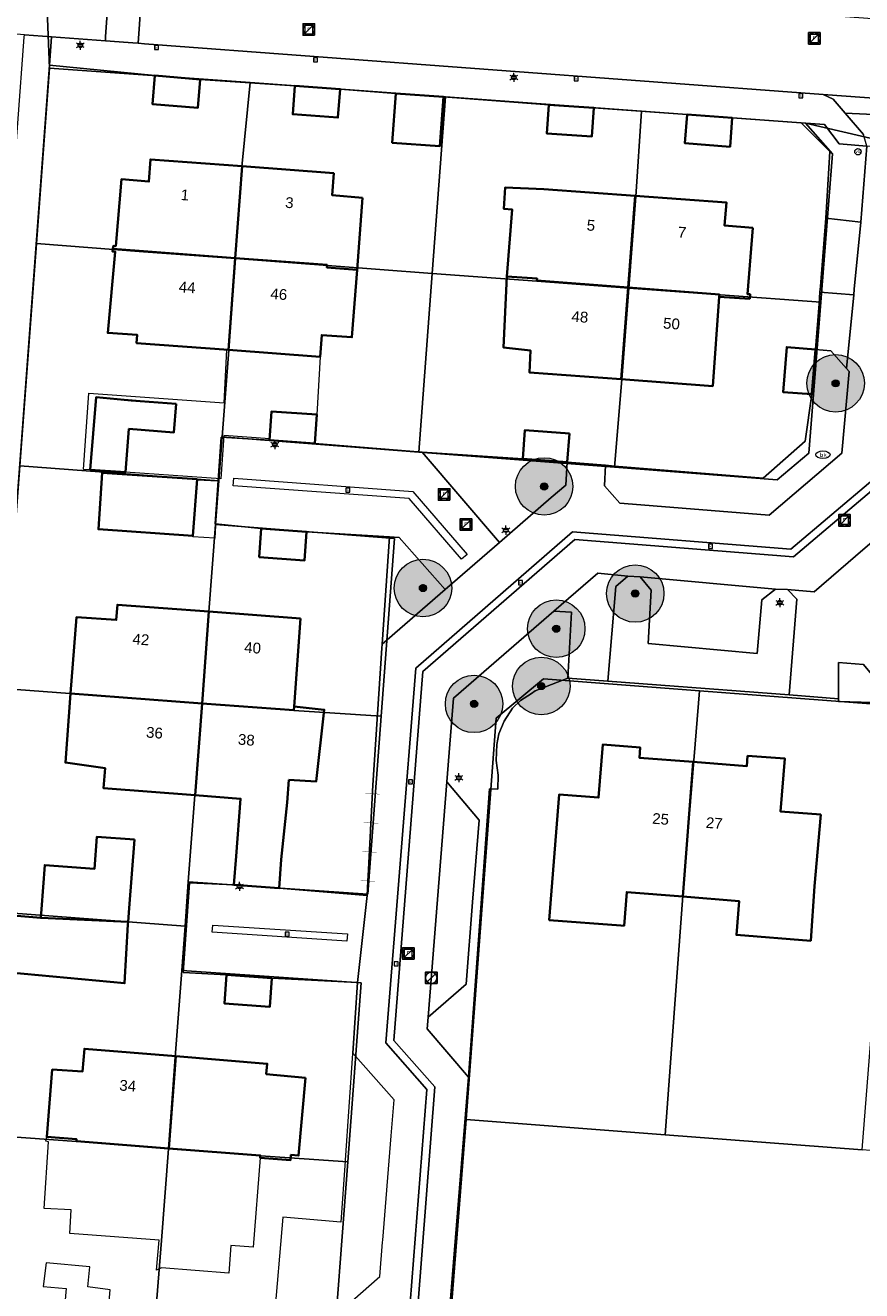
# Model space of a CAD drawing. Header units: metres. Extents: x 163543 to 168130, y 402678 to 405437.
# Tile 241 of 256: x 166848 to 166906, y 404369 to 404457. Entities that reach past the tile are written whole.
import ezdxf
from ezdxf.enums import TextEntityAlignment as Align

# ---------------------------------------------------------------- set-up
doc = ezdxf.new("R2010")
doc.units = ezdxf.units.M
doc.layers.get('0').update_dxf_attribs({"lineweight": 25})
for name, color, linetype, lineweight in [('X-CA190022.004-UO-BGT_Ondergrond$0$GE_107_Schutting_Grens_GEM', 253, 'Continuous', 9), ('X-CA190022.004-UO-BGT_Ondergrond$0$GE_201_SHDHek_Lijn_GEM', 253, 'X-CA190022.004-UO-BGT_Ondergrond$0$Hekwerk', 9), ('X-CA190022.004-UO-BGT_Ondergrond$0$GE_202_SHDMuur30cm_Lijn_GEM', 253, 'Continuous', 9), ('X-CA190022.004-UO-BGT_Ondergrond$0$GE_203_VGOHaag_Lijn_GEM', 253, 'X-CA190022.004-UO-BGT_Ondergrond$0$Heg', 9), ('X-CA190022.004-UO-BGT_Ondergrond$0$GE_261_OSHHek_Lijn_GEM', 253, 'X-CA190022.004-UO-BGT_Ondergrond$0$Hekwerk', 9), ('X-CA190022.004-UO-BGT_Ondergrond$0$GE_314_WGDRijbaanLokaleweg_Vlak_GEM', 253, 'Continuous', 9), ('X-CA190022.004-UO-BGT_Ondergrond$0$GE_315_WGDRijbaanLokalewegverkeersdrempel_GEM', 253, 'Continuous', 9), ('X-CA190022.004-UO-BGT_Ondergrond$0$GE_317_WGDVoetpad_Vlak_GEM', 253, 'Continuous', 9), ('X-CA190022.004-UO-BGT_Ondergrond$0$GE_320_WGDParkeervlak_Vlak_GEM', 253, 'Continuous', 9), ('X-CA190022.004-UO-BGT_Ondergrond$0$GE_322_WGDInrit_Vlak_GEM', 253, 'Continuous', 9), ('X-CA190022.004-UO-BGT_Ondergrond$0$GE_366_OWGBerm_groenvoorziening_Vlak_GEM', 253, 'Continuous', 9), ('X-CA190022.004-UO-BGT_Ondergrond$0$GE_401_OTDErf_Vlak_GEM', 253, 'Continuous', 9), ('X-CA190022.004-UO-BGT_Ondergrond$0$GE_4502_GBKN_Huisnummer_Lijn_GEM', 7, 'Continuous', 9), ('X-CA190022.004-UO-BGT_Ondergrond$0$GE_601_PNDgrondvlakpand_Vlak_MV_GEM', 34, 'Continuous', 35), ('X-CA190022.004-UO-BGT_Ondergrond$0$GE_632_GBILuifel_Inrichtend_Vlak_GEM', 253, 'Continuous', 9), ('X-CA190022.004-UO-BGT_Ondergrond$0$GE_814_BRDVerkeersbord_Punt_GEM', 253, 'Continuous', 9), ('X-CA190022.004-UO-BGT_Ondergrond$0$GE_861_PALLichtmast_Punt_GEM', 253, 'Continuous', 9), ('X-CA190022.004-UO-BGT_Ondergrond$0$GE_882_PutBrandkraan_Punt_GEM', 253, 'Continuous', 9), ('X-CA190022.004-UO-BGT_Ondergrond$0$GE_885_PutInspectieofRioolput_Punt_GEM', 253, 'Continuous', 9), ('X-CA190022.004-UO-BGT_Ondergrond$0$GE_886_PutKolk_Punt_GEM', 253, 'Continuous', 9), ('X-CA190022.004-UO-BGT_Ondergrond$0$N-WE-RI-PUT_INSPECTIE-S', 253, 'Continuous', 9), ('X-CA190022.004-UO-DWM_Beplanting$0$B-WE-GR-BOOM-S AFKOMSTIG UIT BGT', 252, 'Continuous', 0), ('X-CA190022.004-UO-KAD_Percelen$0$B-WE-KG-GRENS_PERCEEL-GV', 150, 'Continuous', 9), ('X-CA190022.004-UO-WHM_Riolering gemeente_NLCS_v0.1$0$B-WE-RI-PUT-S', 214, 'Continuous', 15)]:
    doc.layers.add(name, color=color, linetype=linetype, lineweight=lineweight)
doc.layers.add('X-CA190022.004-UO-DWM_Beplanting$0$N-GV-GR-GRAS-A-200', color=7, linetype='Continuous')
doc.styles.add('X-CA190022.004-UO-BGT_Ondergrond$0$BGT_NAR', font='arial.ttf', dxfattribs={"height": 1})
doc.styles.add('X-CA190022.004-UO-BGT_Ondergrond$0$NLCS-ISO', font='NLCS-ISO.ttf')
doc.linetypes.add('X-CA190022.004-UO-BGT_Ondergrond$0$Heg', pattern='A,5,-1.5,[2,dgnlstyle-meierijstad.shx,S=0.007937,R=45,X=0,Y=0],-1.5', length=8)
doc.linetypes.add('X-CA190022.004-UO-BGT_Ondergrond$0$Hekwerk', pattern='A,5,-1.5,[2,dgnlstyle-Veghel.shx,S=0.007937,R=0,X=0,Y=0],-1.5', length=8)

# ---------------------------------------------------------------- blocks, each defined once
blk = doc.blocks.new('X-CA190022.004-UO-BGT_Ondergrond$0$SRI-KOLK-SO')
at = {"color": 0, "linetype": 'ByBlock', "lineweight": 18}
blk.add_lwpolyline([(-1.125, -1.125), (1.125, -1.125), (1.125, 1.125), (-1.125, 1.125)], close=True, dxfattribs=at)
at = {"color": 0, "linetype": 'ByBlock', "lineweight": 18, "style": 'X-CA190022.004-UO-BGT_Ondergrond$0$NLCS-ISO'}
blk.add_text('k', height=1.5, dxfattribs=at).set_placement((0, 0), align=Align.MIDDLE_CENTER)
blk = doc.blocks.new('X-CA190022.004-UO-BGT_Ondergrond$0$IMGEOKolk')
at = {"xscale": 5, "yscale": 5, "zscale": 5}
blk.add_blockref('X-CA190022.004-UO-BGT_Ondergrond$0$SRI-KOLK-SO', (0, 0), dxfattribs=at)
blk = doc.blocks.new('X-CA190022.004-UO-BGT_Ondergrond$0$N-SIE-WEG_LICHTMAST-SO')
h = blk.add_hatch(color=256)
h.paths.add_polyline_path([(1.16, 0.5, 0.658505), (-1.16, 0.5)])
h.paths.add_polyline_path([(-1.16, -0.5, 0.658505), (1.16, -0.5)])
at = {"flags": 128}
for points in [[(-2.19, 1.27), (-1.1, 0.63)], [(-1.16, 0.5), (1.16, 0.5)], [(0, 1.27), (0, 2.53)], [(1.1, 0.63), (2.19, 1.27)], [(-2.19, -1.27), (-1.1, -0.63)], [(-1.16, -0.5), (1.16, -0.5)], [(0, -1.27), (0, -2.53)], [(2.19, -1.27), (1.1, -0.63)]]:
    blk.add_lwpolyline(points, dxfattribs=at)
at = {"ltscale": 0.5}
blk.add_circle((0, 0), 1.27, dxfattribs=at)
at = {"style": 'X-CA190022.004-UO-BGT_Ondergrond$0$NLCS-ISO'}
blk.add_attdef('TYPE', text='', height=1.8, dxfattribs=at).set_placement((0, 2.53), align=Align.BOTTOM_CENTER)
blk = doc.blocks.new('X-CA190022.004-UO-BGT_Ondergrond$0$IMGEOLichtmastpaal')
at = {"xscale": 5, "yscale": 5, "zscale": 5}
blk.add_blockref('X-CA190022.004-UO-BGT_Ondergrond$0$N-SIE-WEG_LICHTMAST-SO', (0, 6.4), dxfattribs=at)
blk = doc.blocks.new('X-CA190022.004-UO-BGT_Ondergrond$0$SRI-PUT_INSPECTIEPUT_RIOOLPUT-SO')
at = {"color": 0, "linetype": 'ByBlock', "lineweight": 18}
blk.add_lwpolyline([(-1.12, -1.12), (1.12, -1.12), (1.12, 1.12), (-1.12, 1.12)], close=True, dxfattribs=at)
at = {"color": 0, "linetype": 'ByBlock', "lineweight": 18, "style": 'X-CA190022.004-UO-BGT_Ondergrond$0$NLCS-ISO'}
blk.add_text('r', height=1.5, dxfattribs=at).set_placement((0, 0.28), align=Align.MIDDLE_CENTER)
blk = doc.blocks.new('X-CA190022.004-UO-BGT_Ondergrond$0$IMGEOInspectierioolput')
at = {"layer": 'X-CA190022.004-UO-BGT_Ondergrond$0$N-WE-RI-PUT_INSPECTIE-S', "xscale": 10, "yscale": 10, "zscale": 10}
blk.add_blockref('X-CA190022.004-UO-BGT_Ondergrond$0$SRI-PUT_INSPECTIEPUT_RIOOLPUT-SO', (0, 0), dxfattribs=at)
blk = doc.blocks.new('X-CA190022.004-UO-BGT_Ondergrond$0$SKL-WATER_BRANDKRAAN_BRANDPUT-SO')
at = {"color": 0, "linetype": 'ByBlock', "lineweight": 18}
blk.add_ellipse((0, 0), major_axis=(2.5, 0), ratio=0.54, dxfattribs=at)
at = {"color": 0, "linetype": 'ByBlock', "lineweight": 18, "style": 'X-CA190022.004-UO-BGT_Ondergrond$0$NLCS-ISO'}
blk.add_text('bk', height=1.5, dxfattribs=at).set_placement((0.16, 0), align=Align.MIDDLE_CENTER)
blk = doc.blocks.new('X-CA190022.004-UO-BGT_Ondergrond$0$IMGEOBrandkraanput')
at = {"xscale": 5, "yscale": 5, "zscale": 5}
blk.add_blockref('X-CA190022.004-UO-BGT_Ondergrond$0$SKL-WATER_BRANDKRAAN_BRANDPUT-SO', (0, 0), dxfattribs=at)
blk = doc.blocks.new('X-CA190022.004-UO-BGT_Ondergrond$0$SIE-WEG_PAAL_VERKEERSBORD-SO')
at = {"linetype": 'ByBlock', "lineweight": 18}
blk.add_circle((0, 0), 1.5, dxfattribs=at)
at = {"linetype": 'ByBlock', "lineweight": 18, "style": 'X-CA190022.004-UO-BGT_Ondergrond$0$NLCS-ISO'}
blk.add_text('vb', height=1.5, dxfattribs=at).set_placement((0, 0.13), align=Align.MIDDLE_CENTER)
blk = doc.blocks.new('X-CA190022.004-UO-BGT_Ondergrond$0$IMGEOVerkeersbord')
at = {"xscale": 5, "yscale": 5, "zscale": 5}
blk.add_blockref('X-CA190022.004-UO-BGT_Ondergrond$0$SIE-WEG_PAAL_VERKEERSBORD-SO', (0, 0), dxfattribs=at)
blk = doc.blocks.new('X-CA190022.004-UO-WHM_Riolering gemeente_NLCS_v0.1$0$B-SRI-PUT_BETON-SO')
blk.add_line((-1.41, -1.41), (1.41, 1.41))
at = {"lineweight": -3, "flags": 128}
blk.add_lwpolyline([(2, -2), (2, 2), (-2, 2), (-2, -2)], close=True, dxfattribs=at)
at = {"lineweight": -3}
blk.add_circle((0, 0), 2, dxfattribs=at)
blk = doc.blocks.new('X-CA190022.004-UO-DWM_Beplanting$0$SGR-BOOM_01-SO')
at = {"linetype": 'ByBlock', "lineweight": 18}
h = blk.add_hatch(color=0, dxfattribs=at)
h.dxf.hatch_style = 1
edge = h.paths.add_edge_path()
edge.add_arc((0, 0), 0.25, 0, 360)
at = {"color": 0, "linetype": 'ByBlock', "lineweight": 18}
for radius in [2, 0.25]:
    blk.add_circle((0, 0), radius, dxfattribs=at)
blk = doc.blocks.new('X-CA190022.004-UO-DWM_Beplanting$0$IMGEOBoom')
at = {"transparency": 33554457}
h = blk.add_hatch(color=256, dxfattribs=at)
h.dxf.hatch_style = 1
edge = h.paths.add_edge_path()
edge.add_arc((0, 0), 100, 0, 360)
edge = h.paths.add_edge_path(flags=17)
edge.add_arc((0, 0), 12.5, 0, 360)
h = blk.add_hatch()
h.set_pattern_fill('ANGLE', color=256)
h.set_pattern_definition([(0, (0, 0), (0, 6.985), [5.08, -1.905]), (90, (0, 0), (-6.985, 4e-16), [5.08, -1.905])])
edge = h.paths.add_edge_path(flags=17)
edge.add_arc((0, 0), 12.5, 0, 360)
at = {"layer": 'X-CA190022.004-UO-DWM_Beplanting$0$N-GV-GR-GRAS-A-200'}
h = blk.add_hatch(color=256, dxfattribs=at)
h.dxf.hatch_style = 1
edge = h.paths.add_edge_path(flags=17)
edge.add_arc((0, 0), 12.5, 0, 360)
at = {"xscale": 50, "yscale": 50, "zscale": 50}
blk.add_blockref('X-CA190022.004-UO-DWM_Beplanting$0$SGR-BOOM_01-SO', (0, 0), dxfattribs=at)

msp = doc.modelspace()

# ---------------------------------------------------------------- linework, layer by layer
at = {"layer": 'X-CA190022.004-UO-BGT_Ondergrond$0$GE_107_Schutting_Grens_GEM'}
for p, q in [((166872.112, 404402.936), (166872.165, 404403.935)), ((166872.166, 404403.96), (166872.197, 404404.536)), ((166872.059, 404401.938), (166872.112, 404402.936)), ((166872.005, 404400.914), (166872.058, 404401.913)), ((166871.952, 404399.916), (166872.005, 404400.914)), ((166871.897, 404398.892), (166871.95, 404399.891)), ((166871.844, 404397.894), (166871.897, 404398.892)), ((166871.79, 404396.87), (166871.843, 404397.869))]:
    msp.add_line(p, q, dxfattribs=at)
at = {"layer": 'X-CA190022.004-UO-BGT_Ondergrond$0$GE_107_Schutting_Grens_GEM', "extrusion": (0, 0, -1)}
msp.add_solid([(-166871.666, 404403.962), (-166871.667, 404403.987), (-166872.664, 404403.909), (-166872.666, 404403.934)], dxfattribs=at)
at = {"layer": 'X-CA190022.004-UO-BGT_Ondergrond$0$GE_107_Schutting_Grens_GEM'}
for points in [[(166871.558, 404401.939), (166871.56, 404401.964), (166872.557, 404401.886), (166872.558, 404401.911)], [(166871.451, 404399.917), (166871.452, 404399.942), (166872.45, 404399.864), (166872.451, 404399.889)], [(166871.344, 404397.895), (166871.345, 404397.92), (166872.342, 404397.842), (166872.344, 404397.867)]]:
    msp.add_solid(points, dxfattribs=at)
at = {"layer": 'X-CA190022.004-UO-BGT_Ondergrond$0$GE_201_SHDHek_Lijn_GEM'}
for p, q in [((166843.138, 404367.031), (166849.67, 404454.64)), ((166849.67, 404454.64), (166857.01, 404453.92)), ((166901.18, 404410.82), (166888.55, 404411.79))]:
    msp.add_line(p, q, dxfattribs=at)
at = {"layer": 'X-CA190022.004-UO-BGT_Ondergrond$0$GE_202_SHDMuur30cm_Lijn_GEM'}
for p, q in [((166873.791, 404452.681), (166869.91, 404452.97)), ((166884.43, 404451.89), (166877.105, 404452.435)), ((166902.007, 404450.626), (166897.21, 404450.97)), ((166902.007, 404450.626), (166904.007, 404448.646)), ((166904.007, 404448.646), (166903.73, 404444)), ((166903.35, 404439.251), (166903.73, 404444)), ((166903.318, 404438.855), (166903.35, 404439.251)), ((166903.252, 404438.028), (166903.318, 404438.855)), ((166868.14, 404428.33), (166875.63, 404427.71)), ((166875.63, 404427.71), (166882.62, 404427.26)), ((166905.79, 404420.47), (166902.923, 404418.002)), ((166884.79, 404416.66), (166887.842, 404419.306)), ((166887.842, 404419.306), (166889.95, 404419.09)), ((166890.79, 404419.04), (166900.22, 404418.19)), ((166901.06, 404418.17), (166902.923, 404418.002))]:
    msp.add_line(p, q, dxfattribs=at)
at = {"layer": 'X-CA190022.004-UO-BGT_Ondergrond$0$GE_203_VGOHaag_Lijn_GEM'}
msp.add_line((166904.618, 404410.361), (166908.578, 404410.24), dxfattribs=at)
at = {"layer": 'X-CA190022.004-UO-BGT_Ondergrond$0$GE_261_OSHHek_Lijn_GEM'}
for p, q in [((166873.341, 404421.818), (166867.57, 404422.18)), ((166872.834, 404414.349), (166873.341, 404421.818)), ((166872.816, 404414.077), (166872.834, 404414.349)), ((166872.197, 404404.536), (166872.816, 404414.077)), ((166870.782, 404385.904), (166871.124, 404390.826))]:
    msp.add_line(p, q, dxfattribs=at)
at = {"layer": 'X-CA190022.004-UO-BGT_Ondergrond$0$GE_314_WGDRijbaanLokaleweg_Vlak_GEM', "flags": 128}
for points in [[(166913.01, 404457.44), (166935.08, 404455.818), (166935.672, 404455.775), (166935.312, 404450.295), (166915.04, 404451.77), (166903.54, 404452.61), (166856.278, 404456.137), (166855.841, 404456.169), (166856.241, 404461.811), (166856.687, 404461.776), (166859.852, 404461.53), (166866.357, 404461.024), (166901.27, 404458.31), (166913.01, 404457.44)], [(166869.583, 404367.655), (166872.67, 404370.37), (166872.87, 404372.758), (166872.88, 404372.88), (166873.47, 404380.14), (166873.67, 404382.65), (166870.782, 404385.904), (166871.124, 404390.826), (166871.79, 404396.87), (166872.197, 404404.536), (166872.816, 404414.077), (166872.834, 404414.349), (166877.23, 404418.16), (166881, 404421.44), (166884.609, 404424.557), (166885.62, 404425.43), (166885.72, 404427.02), (166888.394, 404426.802), (166888.326, 404425.378), (166889.379, 404424.174), (166889.68, 404424.15), (166899.77, 404423.34), (166904.85, 404427.64), (166905.34, 404433.33), (166905.154, 404433.541), (166905.665, 404438.667), (166905.705, 404439.065), (166906.17, 404443.73), (166906.59, 404449)], [(166909.098, 404445.827), (166907.5, 404425.529), (166901.47, 404420.439), (166886.257, 404421.645), (166875.668, 404412.446), (166873.647, 404386.773), (166876.498, 404383.556), (166875.319, 404368.279), (166868.356, 404362.155), (166856.414, 404363.156), (166850.466, 404358.031), (166850.13, 404358.417), (166856.26, 404363.7), (166868.166, 404362.693), (166874.796, 404368.524), (166875.956, 404383.379), (166873.099, 404386.616), (166875.176, 404412.693), (166886.076, 404422.183), (166901.281, 404420.969), (166906.993, 404425.796), (166908.578, 404445.864), (166909.098, 404445.827)], [(166875.319, 404368.279), (166876.498, 404383.556), (166873.647, 404386.773), (166875.668, 404412.446), (166886.257, 404421.645), (166901.47, 404420.439), (166907.5, 404425.529), (166909.098, 404445.827), (166908.578, 404445.864), (166906.993, 404425.796), (166901.281, 404420.969), (166886.076, 404422.183), (166875.176, 404412.693), (166873.099, 404386.616), (166875.956, 404383.379), (166874.796, 404368.524)], [(166875.63, 404427.71), (166881, 404421.44), (166877.23, 404418.16), (166874.018, 404421.776), (166873.341, 404421.818), (166867.57, 404422.18), (166864.42, 404422.41), (166861.21, 404422.72), (166861.63, 404428.76), (166865, 404428.56), (166868.14, 404428.33), (166875.63, 404427.71)], [(166874.719, 404424.483), (166862.462, 404425.381), (166862.5, 404425.909), (166874.96, 404424.981), (166878.748, 404420.592), (166878.356, 404420.265), (166874.719, 404424.483)], [(166862.5, 404425.909), (166874.96, 404424.981), (166878.748, 404420.592), (166878.356, 404420.265), (166874.719, 404424.483), (166862.462, 404425.381), (166862.5, 404425.909)], [(166907.437, 404421.888), (166905.79, 404420.47), (166902.923, 404418.002), (166901.06, 404418.17), (166900.22, 404418.19), (166890.79, 404419.04), (166889.95, 404419.09), (166887.842, 404419.306), (166884.79, 404416.66), (166879.922, 404412.44), (166877.8, 404410.6), (166877.33, 404404.78), (166876.68, 404396.59)], [(166909.301, 404417.776), (166909.02, 404412.7), (166908.865, 404409.896), (166908.695, 404410.1), (166908.578, 404410.24), (166906.34, 404412.937), (166904.6, 404413.079), (166904.616, 404410.546), (166901.18, 404410.82), (166901.7, 404417.48), (166901.06, 404418.17), (166902.923, 404418.002), (166905.79, 404420.47), (166907.437, 404421.888), (166907.211, 404418.841), (166908.069, 404417.859), (166909.301, 404417.776)], [(166871.79, 404396.87), (166871.124, 404390.826), (166865.16, 404391.12), (166862, 404391.35), (166858.979, 404391.509), (166859.41, 404397.74), (166862.51, 404397.62), (166865.66, 404397.37), (166871.79, 404396.87)], [(166876.68, 404396.59), (166876.03, 404388.4), (166875.96, 404387.59), (166878.84, 404384.22), (166877.45, 404367.07)], [(166870.431, 404394.197), (166870.383, 404393.684), (166861.004, 404394.306), (166861.051, 404394.808), (166870.431, 404394.197)], [(166861.051, 404394.808), (166870.431, 404394.197), (166870.383, 404393.684), (166861.004, 404394.306), (166861.051, 404394.808)]]:
    msp.add_lwpolyline(points, dxfattribs=at)
at = {"layer": 'X-CA190022.004-UO-BGT_Ondergrond$0$GE_315_WGDRijbaanLokalewegverkeersdrempel_GEM', "flags": 128}
for points in [[(166847.4, 404462.034), (166853.932, 404461.544), (166853.583, 404456.624), (166853.562, 404456.339), (166849.818, 404456.619), (166847.93, 404456.76), (166846.566, 404456.862), (166846.03, 404456.878), (166845.495, 404456.848), (166844.964, 404456.772), (166844.725, 404456.715), (166844.443, 404456.649)], [(166856.241, 404461.811), (166855.841, 404456.169), (166855.474, 404456.197), (166855.149, 404456.221), (166853.562, 404456.339), (166853.583, 404456.624), (166853.932, 404461.544), (166853.963, 404461.988), (166855.895, 404461.838), (166856.241, 404461.811)], [(166903.54, 404452.61), (166915.04, 404451.77), (166914.29, 404451.56), (166913.537, 404450.906), (166905.076, 404451.305), (166904.24, 404452.28), (166903.54, 404452.61)], [(166913.537, 404450.906), (166911.92, 404449.5), (166911.58, 404448.69), (166906.59, 404449), (166906.35, 404449.82), (166905.076, 404451.305), (166913.537, 404450.906)]]:
    msp.add_lwpolyline(points, dxfattribs=at)
at = {"layer": 'X-CA190022.004-UO-BGT_Ondergrond$0$GE_317_WGDVoetpad_Vlak_GEM', "flags": 128}
for points in [[(166849.67, 404454.64), (166843.138, 404367.031), (166843.06, 404365.99), (166848.26, 404360.57), (166846.89, 404359.37), (166841.107, 404365.391), (166846.13, 404432.652), (166847.917, 404456.588), (166847.93, 404456.76), (166849.818, 404456.619), (166849.67, 404454.64)], [(166906.59, 404449), (166904.65, 404449.17), (166903.63, 404450.51), (166902.007, 404450.626), (166897.21, 404450.97), (166894.07, 404451.21), (166887.57, 404451.67), (166884.43, 404451.89), (166877.105, 404452.435), (166873.791, 404452.681), (166869.91, 404452.97), (166866.76, 404453.21), (166860.17, 404453.65), (166857.01, 404453.92), (166849.67, 404454.64), (166849.818, 404456.619), (166853.562, 404456.339), (166855.149, 404456.221), (166855.474, 404456.197), (166855.841, 404456.169), (166856.278, 404456.137)], [(166856.278, 404456.137), (166903.54, 404452.61), (166904.24, 404452.28), (166905.076, 404451.305), (166906.35, 404449.82)], [(166889.1, 404418.36), (166888.55, 404411.79), (166885.76, 404412), (166886.02, 404416.59), (166884.79, 404416.66), (166887.842, 404419.306), (166889.95, 404419.09), (166889.1, 404418.36)]]:
    msp.add_lwpolyline(points, dxfattribs=at)
at = {"layer": 'X-CA190022.004-UO-BGT_Ondergrond$0$GE_320_WGDParkeervlak_Vlak_GEM', "flags": 128}
for points in [[(166906.17, 404443.73), (166905.705, 404439.065), (166905.665, 404438.667), (166903.318, 404438.855), (166903.35, 404439.251), (166903.73, 404444), (166906.17, 404443.73)], [(166899.27, 404417.43), (166898.935, 404413.712), (166891.353, 404414.395), (166891.56, 404418.12), (166890.79, 404419.04), (166900.22, 404418.19), (166899.27, 404417.43)], [(166879.58, 404402.11), (166879.134, 404396.398), (166878.69, 404390.71), (166876.03, 404388.4), (166876.68, 404396.59), (166877.33, 404404.78), (166879.58, 404402.11)]]:
    msp.add_lwpolyline(points, dxfattribs=at)
at = {"layer": 'X-CA190022.004-UO-BGT_Ondergrond$0$GE_322_WGDInrit_Vlak_GEM', "flags": 128}
msp.add_lwpolyline([(166905.665, 404438.667), (166905.154, 404433.541), (166904.08, 404434.76), (166903, 404434.87), (166903.252, 404438.028), (166903.318, 404438.855), (166905.665, 404438.667)], dxfattribs=at)
at = {"layer": 'X-CA190022.004-UO-BGT_Ondergrond$0$GE_366_OWGBerm_groenvoorziening_Vlak_GEM', "flags": 128}
for points in [[(166906.59, 404449), (166906.17, 404443.73), (166903.73, 404444), (166904.007, 404448.646), (166902.007, 404450.626), (166903.63, 404450.51), (166904.65, 404449.17), (166906.59, 404449)], [(166889.006, 404426.752), (166899.373, 404425.908), (166902.282, 404428.489), (166902.75, 404431.74), (166903, 404434.87), (166904.08, 404434.76), (166905.154, 404433.541), (166905.34, 404433.33), (166904.85, 404427.64), (166899.77, 404423.34), (166889.68, 404424.15), (166889.379, 404424.174), (166888.326, 404425.378), (166888.394, 404426.802), (166889.006, 404426.752)], [(166885.72, 404427.02), (166885.62, 404425.43), (166884.609, 404424.557), (166881, 404421.44), (166875.63, 404427.71), (166882.62, 404427.26), (166885.72, 404427.02)], [(166874.018, 404421.776), (166877.23, 404418.16), (166872.834, 404414.349), (166873.341, 404421.818), (166874.018, 404421.776)], [(166901.7, 404417.48), (166901.18, 404410.82), (166888.55, 404411.79), (166889.1, 404418.36), (166889.95, 404419.09), (166890.79, 404419.04), (166891.56, 404418.12), (166891.353, 404414.395), (166898.935, 404413.712), (166899.27, 404417.43), (166900.22, 404418.19), (166901.06, 404418.17), (166901.7, 404417.48)], [(166880.314, 404404.293), (166878.84, 404384.22), (166875.96, 404387.59), (166876.03, 404388.4), (166878.69, 404390.71), (166879.134, 404396.398), (166879.58, 404402.11), (166877.33, 404404.78), (166877.8, 404410.6), (166879.922, 404412.44), (166884.79, 404416.66), (166886.02, 404416.59), (166885.76, 404412), (166883.49, 404411.106), (166883.234, 404410.913), (166882.46, 404410.443), (166881.913, 404409.898), (166881.339, 404408.992), (166880.965, 404408.116), (166880.823, 404407.37), (166880.766, 404406.27), (166880.901, 404405.234), (166880.889, 404404.258), (166880.314, 404404.293)], [(166906.34, 404412.937), (166908.578, 404410.24), (166904.618, 404410.361), (166904.616, 404410.546), (166904.6, 404413.079), (166906.34, 404412.937)]]:
    msp.add_lwpolyline(points, dxfattribs=at)
at = {"layer": 'X-CA190022.004-UO-BGT_Ondergrond$0$GE_401_OTDErf_Vlak_GEM', "flags": 128}
for points in [[(166843.138, 404367.031), (166849.67, 404454.64), (166857.01, 404453.92), (166856.84, 404451.94), (166860, 404451.67), (166860.17, 404453.65), (166866.76, 404453.21), (166866.61, 404451.23), (166869.76, 404451), (166869.91, 404452.97), (166873.791, 404452.681), (166873.536, 404449.246), (166876.85, 404449), (166877.105, 404452.435), (166884.43, 404451.89), (166884.29, 404449.89), (166887.43, 404449.67), (166887.57, 404451.67), (166894.07, 404451.21), (166893.92, 404449.21), (166897.06, 404448.97), (166897.21, 404450.97), (166902.007, 404450.626), (166904.007, 404448.646), (166903.73, 404444), (166903.35, 404439.251), (166903.318, 404438.855), (166903.252, 404438.028), (166903, 404434.87), (166901.01, 404435.03), (166900.75, 404431.9), (166902.75, 404431.74), (166902.282, 404428.489), (166899.373, 404425.908), (166889.006, 404426.752), (166888.394, 404426.802), (166885.72, 404427.02), (166885.88, 404429.01), (166882.77, 404429.25), (166882.62, 404427.26), (166875.63, 404427.71), (166868.14, 404428.33), (166868.29, 404430.33), (166865.14, 404430.55), (166865, 404428.56), (166861.63, 404428.76), (166861.21, 404422.72), (166864.42, 404422.41), (166864.28, 404420.42), (166867.43, 404420.18), (166867.57, 404422.18), (166873.341, 404421.818), (166872.834, 404414.349), (166872.816, 404414.077)], [(166868.52, 404434.36), (166862.13, 404434.835), (166855.74, 404435.31), (166855.784, 404435.876), (166853.728, 404436.011), (166854.253, 404441.658), (166854.07, 404441.67), (166854.093, 404441.853), (166854.12, 404442.07), (166854.29, 404442.06), (166854.68, 404446.7), (166856.59, 404446.54), (166856.7, 404448.09), (166863.08, 404447.605), (166869.46, 404447.12), (166869.35, 404445.6), (166871.47, 404445.41), (166871.09, 404440.41), (166870.732, 404435.708), (166868.634, 404435.867), (166868.52, 404434.36)], [(166881.29, 404434.99), (166881.51, 404439.94), (166881.888, 404444.599), (166881.299, 404444.655), (166881.391, 404446.121), (166884.08, 404446.01), (166890.445, 404445.545), (166896.81, 404445.08), (166896.67, 404443.49), (166898.64, 404443.32), (166898.27, 404438.71), (166898.45, 404438.7), (166898.43, 404438.39), (166896.31, 404438.53), (166895.85, 404432.31), (166889.47, 404432.785), (166883.09, 404433.26), (166883.16, 404434.8), (166881.29, 404434.99)], [(166854.958, 404426.316), (166852.514, 404426.487), (166852.914, 404431.542), (166855.36, 404431.32), (166858.49, 404431.07), (166858.33, 404429.08), (166855.2, 404429.33), (166854.958, 404426.316)], [(166859.663, 404421.899), (166853.075, 404422.348), (166853.343, 404426.289), (166859.966, 404425.838), (166859.663, 404421.899)], [(166872.816, 404414.077), (166872.197, 404404.536), (166871.79, 404396.87), (166865.66, 404397.37), (166865.81, 404399.37), (166866.21, 404403.35), (166866.33, 404404.92), (166868.24, 404404.79), (166868.8, 404409.79), (166866.71, 404410.02), (166867.15, 404416.15), (166860.775, 404416.625), (166854.4, 404417.1), (166854.32, 404416.038), (166851.546, 404416.226), (166851.143, 404410.913), (166850.779, 404406.12), (166853.546, 404405.738), (166853.44, 404404.33), (166859.825, 404403.84), (166862.976, 404403.598), (166862.67, 404399.61), (166862.51, 404397.62), (166859.41, 404397.74), (166858.979, 404391.509), (166862, 404391.35), (166861.85, 404389.36), (166865.01, 404389.12), (166865.16, 404391.12), (166871.124, 404390.826), (166870.782, 404385.904), (166870.78, 404385.882), (166870.263, 404378.442), (166870.261, 404378.413), (166869.967, 404374.139), (166865.922, 404374.493), (166865.282, 404367.166)], [(166877.45, 404367.07), (166878.84, 404384.22), (166880.314, 404404.293), (166880.889, 404404.258), (166880.901, 404405.234), (166880.766, 404406.27), (166880.823, 404407.37), (166880.965, 404408.116), (166881.339, 404408.992), (166881.913, 404409.898), (166882.46, 404410.443), (166883.234, 404410.913), (166883.49, 404411.106), (166885.76, 404412), (166888.55, 404411.79), (166901.18, 404410.82), (166904.616, 404410.546), (166904.618, 404410.361), (166908.578, 404410.24)], [(166902.677, 404393.722), (166897.502, 404394.131), (166897.688, 404396.484), (166893.774, 404396.793), (166889.86, 404397.103), (166889.675, 404394.762), (166889.45, 404394.78), (166884.47, 404395.16), (166885.15, 404403.89), (166887.9, 404403.68), (166888.2, 404407.38), (166890.81, 404407.16), (166890.75, 404406.45), (166894.49, 404406.16), (166898.23, 404405.87), (166898.28, 404406.58), (166900.88, 404406.4), (166900.56, 404402.72), (166903.37, 404402.5), (166902.94, 404397.52), (166902.677, 404393.722)], [(166855.589, 404400.76), (166855.226, 404395.997), (166855.154, 404395.039), (166855.139, 404394.847), (166854.899, 404390.76), (166846.915, 404391.509), (166847.125, 404395.487), (166849.064, 404395.309), (166849.111, 404395.926), (166849.343, 404398.981), (166852.802, 404398.718), (166852.972, 404400.959), (166855.589, 404400.76)], [(166858.47, 404385.685), (166864.83, 404385.16), (166864.767, 404384.444), (166867.491, 404384.189), (166867.021, 404378.771), (166866.483, 404378.822), (166866.45, 404378.45), (166864.33, 404378.62), (166863.86, 404372.39), (166862.31, 404372.52), (166862.17, 404370.6), (166857.48, 404370.96), (166857.13, 404370.79), (166857.31, 404372.88), (166851.1, 404373.359), (166851.186, 404374.994), (166849.291, 404375.093), (166849.6, 404379.74), (166849.43, 404379.77), (166849.48, 404380.07), (166849.864, 404384.755), (166851.971, 404384.614), (166852.11, 404386.21), (166858.47, 404385.685)], [(166853.621, 404366.166), (166853.898, 404369.44), (166852.347, 404369.634), (166852.491, 404371.023), (166849.444, 404371.304), (166849.233, 404369.652), (166850.828, 404369.525), (166850.558, 404366.396)]]:
    msp.add_lwpolyline(points, dxfattribs=at)
at = {"layer": 'X-CA190022.004-UO-BGT_Ondergrond$0$GE_601_PNDgrondvlakpand_Vlak_MV_GEM', "flags": 128}
for points in [[(166860.17, 404453.65), (166860, 404451.67), (166856.84, 404451.94), (166857.01, 404453.92), (166860.17, 404453.65)], [(166869.91, 404452.97), (166869.76, 404451), (166866.61, 404451.23), (166866.76, 404453.21), (166869.91, 404452.97)], [(166877.105, 404452.435), (166876.85, 404449), (166873.536, 404449.246), (166873.791, 404452.681), (166877.105, 404452.435)], [(166887.57, 404451.67), (166887.43, 404449.67), (166884.29, 404449.89), (166884.43, 404451.89), (166887.57, 404451.67)], [(166897.21, 404450.97), (166897.06, 404448.97), (166893.92, 404449.21), (166894.07, 404451.21), (166897.21, 404450.97)], [(166863.08, 404447.605), (166862.605, 404441.22), (166854.093, 404441.853), (166854.12, 404442.07), (166854.29, 404442.06), (166854.68, 404446.7), (166856.59, 404446.54), (166856.7, 404448.09), (166863.08, 404447.605)], [(166871.47, 404445.41), (166871.09, 404440.41), (166868.99, 404440.57), (166869.003, 404440.744), (166862.605, 404441.22), (166863.08, 404447.605), (166869.46, 404447.12), (166869.35, 404445.6), (166871.47, 404445.41)], [(166890.445, 404445.545), (166889.958, 404439.165), (166883.61, 404439.65), (166883.62, 404439.79), (166881.51, 404439.94), (166881.888, 404444.599), (166881.299, 404444.655), (166881.391, 404446.121), (166884.08, 404446.01), (166890.445, 404445.545)], [(166898.64, 404443.32), (166898.27, 404438.71), (166898.45, 404438.7), (166898.43, 404438.39), (166896.31, 404438.53), (166896.321, 404438.679), (166889.958, 404439.165), (166890.445, 404445.545), (166896.81, 404445.08), (166896.67, 404443.49), (166898.64, 404443.32)], [(166862.605, 404441.22), (166862.13, 404434.835), (166855.74, 404435.31), (166855.784, 404435.876), (166853.728, 404436.011), (166854.253, 404441.658), (166854.07, 404441.67), (166854.093, 404441.853), (166862.605, 404441.22)], [(166871.09, 404440.41), (166870.732, 404435.708), (166868.634, 404435.867), (166868.52, 404434.36), (166862.13, 404434.835), (166862.605, 404441.22), (166869.003, 404440.744), (166868.99, 404440.57), (166871.09, 404440.41)], [(166889.958, 404439.165), (166889.47, 404432.785), (166883.09, 404433.26), (166883.16, 404434.8), (166881.29, 404434.99), (166881.51, 404439.94), (166883.62, 404439.79), (166883.61, 404439.65), (166889.958, 404439.165)], [(166896.31, 404438.53), (166895.85, 404432.31), (166889.47, 404432.785), (166889.958, 404439.165), (166896.321, 404438.679), (166896.31, 404438.53)], [(166903, 404434.87), (166902.75, 404431.74), (166900.75, 404431.9), (166901.01, 404435.03), (166903, 404434.87)], [(166858.49, 404431.07), (166858.33, 404429.08), (166855.2, 404429.33), (166854.958, 404426.316), (166852.514, 404426.487), (166852.914, 404431.542), (166855.36, 404431.32), (166858.49, 404431.07)], [(166868.29, 404430.33), (166868.14, 404428.33), (166865, 404428.56), (166865.14, 404430.55), (166868.29, 404430.33)], [(166885.88, 404429.01), (166885.72, 404427.02), (166882.62, 404427.26), (166882.77, 404429.25), (166885.88, 404429.01)], [(166859.966, 404425.838), (166859.663, 404421.899), (166853.075, 404422.348), (166853.343, 404426.289), (166859.966, 404425.838)], [(166867.57, 404422.18), (166867.43, 404420.18), (166864.28, 404420.42), (166864.42, 404422.41), (166867.57, 404422.18)], [(166860.775, 404416.625), (166860.3, 404410.233), (166851.143, 404410.913), (166851.546, 404416.226), (166854.32, 404416.038), (166854.4, 404417.1), (166860.775, 404416.625)], [(166867.15, 404416.15), (166866.71, 404410.02), (166866.691, 404409.758), (166860.3, 404410.233), (166860.775, 404416.625), (166867.15, 404416.15)], [(166860.3, 404410.233), (166859.825, 404403.84), (166853.44, 404404.33), (166853.546, 404405.738), (166850.779, 404406.12), (166851.143, 404410.913), (166860.3, 404410.233)], [(166866.33, 404404.92), (166866.21, 404403.35), (166865.81, 404399.37), (166865.66, 404397.37), (166862.51, 404397.62), (166862.67, 404399.61), (166862.976, 404403.598), (166859.825, 404403.84), (166860.3, 404410.233), (166866.691, 404409.758), (166866.71, 404410.02), (166868.8, 404409.79), (166868.24, 404404.79), (166866.33, 404404.92)], [(166894.49, 404406.16), (166893.774, 404396.793), (166889.86, 404397.103), (166889.675, 404394.762), (166889.45, 404394.78), (166884.47, 404395.16), (166885.15, 404403.89), (166887.9, 404403.68), (166888.2, 404407.38), (166890.81, 404407.16), (166890.75, 404406.45), (166894.49, 404406.16)], [(166903.37, 404402.5), (166902.94, 404397.52), (166902.677, 404393.722), (166897.502, 404394.131), (166897.688, 404396.484), (166893.774, 404396.793), (166894.49, 404406.16), (166898.23, 404405.87), (166898.28, 404406.58), (166900.88, 404406.4), (166900.56, 404402.72), (166903.37, 404402.5)], [(166855.589, 404400.76), (166855.226, 404395.997), (166855.154, 404395.039), (166849.064, 404395.309), (166849.111, 404395.926), (166849.343, 404398.981), (166852.802, 404398.718), (166852.972, 404400.959), (166855.589, 404400.76)], [(166855.139, 404394.847), (166854.899, 404390.76), (166846.915, 404391.509), (166847.125, 404395.487), (166849.064, 404395.309), (166855.154, 404395.039), (166855.139, 404394.847)], [(166865.16, 404391.12), (166865.01, 404389.12), (166861.85, 404389.36), (166862, 404391.35), (166865.16, 404391.12)], [(166858.47, 404385.685), (166857.976, 404379.276), (166851.548, 404379.772), (166851.56, 404379.91), (166849.48, 404380.07), (166849.864, 404384.755), (166851.971, 404384.614), (166852.11, 404386.21), (166858.47, 404385.685)], [(166867.491, 404384.189), (166867.021, 404378.771), (166866.483, 404378.822), (166866.45, 404378.45), (166864.33, 404378.62), (166864.342, 404378.785), (166857.976, 404379.276), (166858.47, 404385.685), (166864.83, 404385.16), (166864.767, 404384.444), (166867.491, 404384.189)]]:
    msp.add_lwpolyline(points, dxfattribs=at)
at = {"layer": 'X-CA190022.004-UO-BGT_Ondergrond$0$GE_632_GBILuifel_Inrichtend_Vlak_GEM', "flags": 128}
for points in [[(166868.52, 404434.36), (166868.29, 404430.33), (166865.14, 404430.55), (166865.006, 404428.651), (166861.818, 404428.885), (166861.606, 404425.851), (166854.958, 404426.316), (166855.2, 404429.33), (166858.33, 404429.08), (166858.49, 404431.07), (166852.914, 404431.542), (166852.514, 404426.487), (166852.045, 404426.52), (166852.416, 404431.818), (166861.832, 404431.147), (166862.029, 404434.842), (166862.13, 404434.835), (166868.52, 404434.36)], [(166859.651, 404421.822), (166859.963, 404425.802), (166861.399, 404425.721), (166861.179, 404421.737), (166859.651, 404421.822)]]:
    msp.add_lwpolyline(points, dxfattribs=at)
at = {"layer": 'X-CA190022.004-UO-KAD_Percelen$0$B-WE-KG-GRENS_PERCEEL-GV', "flags": 128}
for points in [[(166847.61, 404426.759), (166848.759, 404442.227), (166849.666, 404454.445), (166849.29, 404464.23), (166850.21, 404476.65), (166850.503, 404495.329), (166849.74, 404511.09), (166848.169, 404526.96), (166846.501, 404542.78)], [(166911.715, 404448.427), (166902.306, 404450.607), (166904.2, 404448.469), (166903.377, 404438.164), (166902.536, 404427.64), (166900.332, 404425.795), (166889.016, 404426.671), (166875.397, 404427.725), (166861.698, 404428.785), (166861.461, 404425.712), (166861.228, 404422.684), (166873.701, 404421.702), (166872.773, 404409.356), (166871.841, 404396.95), (166859.337, 404397.817), (166859.108, 404394.744), (166858.879, 404391.652), (166871.377, 404390.782), (166870.442, 404378.346), (166869.662, 404367.953)], [(166877.56, 404367.146), (166878.675, 404381.273), (166880.783, 404409.213), (166884.061, 404411.937), (166894.923, 404411.114), (166908.693, 404410.071)]]:
    msp.add_lwpolyline(points, dxfattribs=at)
for points in [[(166890.884, 404451.44), (166902.306, 404450.607), (166911.715, 404448.427), (166936.542, 404446.499), (166937.14, 404457.64), (166911.14, 404459.59), (166903.63, 404460.15), (166890.21, 404461.16), (166876.77, 404462.17), (166863.27, 404463.18), (166849.29, 404464.23), (166849.666, 404454.445), (166863.639, 404453.426), (166877.236, 404452.435)], [(166863.639, 404453.426), (166849.666, 404454.445), (166848.759, 404442.227), (166856.211, 404441.665), (166862.614, 404441.182), (166863.067, 404447.56)], [(166863.639, 404453.426), (166863.067, 404447.56), (166862.614, 404441.182), (166869.034, 404440.698), (166876.322, 404440.154), (166877.236, 404452.435)], [(166877.236, 404452.435), (166876.322, 404440.154), (166883.607, 404439.611), (166890.009, 404439.136), (166890.502, 404445.51), (166890.884, 404451.44)], [(166890.884, 404451.44), (166890.502, 404445.51), (166890.009, 404439.136), (166896.391, 404438.662), (166903.377, 404438.164), (166904.2, 404448.469), (166902.306, 404450.607)], [(166861.698, 404428.785), (166862.161, 404434.805), (166862.614, 404441.182), (166856.211, 404441.665), (166848.759, 404442.227), (166847.61, 404426.759), (166861.461, 404425.712)], [(166875.397, 404427.725), (166876.322, 404440.154), (166869.034, 404440.698), (166862.614, 404441.182), (166862.161, 404434.805), (166861.698, 404428.785)], [(166889.016, 404426.671), (166889.517, 404432.767), (166890.009, 404439.136), (166883.607, 404439.611), (166876.322, 404440.154), (166875.397, 404427.725)], [(166890.009, 404439.136), (166889.517, 404432.767), (166889.016, 404426.671), (166900.332, 404425.795), (166902.536, 404427.64), (166903.377, 404438.164), (166896.391, 404438.662)], [(166861.228, 404422.684), (166861.461, 404425.712), (166847.61, 404426.759), (166846.459, 404411.271), (166853.88, 404410.711), (166860.273, 404410.231), (166860.761, 404416.61)], [(166872.773, 404409.356), (166873.701, 404421.702), (166861.228, 404422.684), (166860.761, 404416.61), (166860.273, 404410.231), (166866.689, 404409.75)], [(166892.543, 404380.212), (166893.764, 404396.849), (166894.923, 404411.114), (166884.061, 404411.937), (166880.783, 404409.213), (166878.675, 404381.273)], [(166859.337, 404397.817), (166859.785, 404403.843), (166860.273, 404410.231), (166853.88, 404410.711), (166846.459, 404411.271), (166845.308, 404395.773), (166859.108, 404394.744)], [(166906.259, 404379.174), (166907.279, 404392.118), (166908.693, 404410.071), (166894.923, 404411.114), (166893.764, 404396.849), (166892.543, 404380.212)], [(166859.337, 404397.817), (166871.841, 404396.95), (166872.773, 404409.356), (166866.689, 404409.75), (166860.273, 404410.231), (166859.785, 404403.843)], [(166858.879, 404391.652), (166859.108, 404394.744), (166845.308, 404395.773), (166844.158, 404380.295), (166851.55, 404379.742), (166857.948, 404379.247), (166858.431, 404385.627)], [(166870.442, 404378.346), (166871.377, 404390.782), (166858.879, 404391.652), (166858.431, 404385.627), (166857.948, 404379.247), (166864.368, 404378.751)], [(166910.182, 404361.877), (166911.475, 404378.763), (166906.259, 404379.174), (166892.543, 404380.212), (166878.675, 404381.273), (166877.56, 404367.146), (166880.056, 404364.151)], [(166852.459, 404366.237), (166856.923, 404365.9), (166857.465, 404372.857), (166857.948, 404379.247), (166851.55, 404379.742), (166844.158, 404380.295), (166843.166, 404366.939)], [(166857.948, 404379.247), (166857.465, 404372.857), (166856.923, 404365.9), (166866.434, 404365.181), (166869.662, 404367.953), (166870.442, 404378.346), (166864.368, 404378.751)]]:
    msp.add_lwpolyline(points, close=True, dxfattribs=at)

# ---------------------------------------------------------------- block references
at = {"layer": 'X-CA190022.004-UO-BGT_Ondergrond$0$GE_814_BRDVerkeersbord_Punt_GEM', "xscale": 0.03, "yscale": 0.03, "zscale": 0.02}
msp.add_blockref('X-CA190022.004-UO-BGT_Ondergrond$0$IMGEOVerkeersbord', (166905.963, 404448.622), dxfattribs=at)
at = {"layer": 'X-CA190022.004-UO-BGT_Ondergrond$0$GE_861_PALLichtmast_Punt_GEM', "xscale": 0.025, "yscale": 0.025, "zscale": 0.025}
for p in [(166851.82, 404455.869), (166882, 404453.63), (166865.364, 404428.082), (166881.45, 404422.13), (166900.519, 404417.08), (166878.17, 404404.9), (166862.899, 404397.342)]:
    msp.add_blockref('X-CA190022.004-UO-BGT_Ondergrond$0$IMGEOLichtmastpaal', p, dxfattribs=at)
at = {"layer": 'X-CA190022.004-UO-BGT_Ondergrond$0$GE_882_PutBrandkraan_Punt_GEM', "xscale": 0.04, "yscale": 0.04, "zscale": 0.02}
msp.add_blockref('X-CA190022.004-UO-BGT_Ondergrond$0$IMGEOBrandkraanput', (166903.522, 404427.536), dxfattribs=at)
at = {"layer": 'X-CA190022.004-UO-BGT_Ondergrond$0$GE_885_PutInspectieofRioolput_Punt_GEM', "xscale": 0.025, "yscale": 0.025, "zscale": 0.025}
for p in [(166867.729, 404457.112), (166902.925, 404456.508), (166877.148, 404424.784), (166905.023, 404422.99), (166878.671, 404422.695), (166874.654, 404392.836)]:
    msp.add_blockref('X-CA190022.004-UO-BGT_Ondergrond$0$IMGEOInspectierioolput', p, dxfattribs=at)
at = {"layer": 'X-CA190022.004-UO-BGT_Ondergrond$0$GE_886_PutKolk_Punt_GEM', "xscale": 0.025, "yscale": 0.025, "zscale": 0.025}
for p in [(166857.118, 404455.87), (166868.184, 404455.015), (166886.338, 404453.704), (166901.989, 404452.507), (166870.454, 404425.069), (166895.688, 404421.163), (166882.465, 404418.636), (166874.8, 404404.77), (166866.231, 404394.184), (166873.817, 404392.113)]:
    msp.add_blockref('X-CA190022.004-UO-BGT_Ondergrond$0$IMGEOKolk', p, dxfattribs=at)
at = {"layer": 'X-CA190022.004-UO-DWM_Beplanting$0$B-WE-GR-BOOM-S AFKOMSTIG UIT BGT', "xscale": 0.02, "yscale": 0.02, "zscale": 0.02}
for p in [(166904.407, 404432.506), (166884.113, 404425.331), (166875.675, 404418.261), (166890.453, 404417.881), (166884.954, 404415.432), (166883.915, 404411.441), (166879.237, 404410.202)]:
    msp.add_blockref('X-CA190022.004-UO-DWM_Beplanting$0$IMGEOBoom', p, dxfattribs=at)
at = {"layer": 'X-CA190022.004-UO-WHM_Riolering gemeente_NLCS_v0.1$0$B-WE-RI-PUT-S', "xscale": 0.2, "yscale": 0.2, "zscale": 0.2}
for p in [(166867.728, 404457.12), (166902.928, 404456.512), (166877.152, 404424.768), (166905.024, 404422.976), (166878.672, 404422.688), (166874.656, 404392.832), (166876.256, 404391.136)]:
    msp.add_blockref('X-CA190022.004-UO-WHM_Riolering gemeente_NLCS_v0.1$0$B-SRI-PUT_BETON-SO', p, dxfattribs=at)

# ---------------------------------------------------------------- texts
at = {"layer": 'X-CA190022.004-UO-BGT_Ondergrond$0$GE_4502_GBKN_Huisnummer_Lijn_GEM', "style": 'X-CA190022.004-UO-BGT_Ondergrond$0$BGT_NAR'}
for s, rotation, p in [('1', 355.8, (166859.107, 404445.616)), ('3', 355.8, (166866.38, 404445.076)), ('5', 355.6, (166887.372, 404443.5)), ('7', 355.6, (166893.723, 404443.014)), ('44', 355.8, (166859.258, 404439.184)), ('46', 355.8, (166865.643, 404438.71)), ('48', 355.8, (166886.606, 404437.134)), ('50', 355.8, (166892.983, 404436.659)), ('42', 355.8, (166856.041, 404414.686)), ('40', 355.8, (166863.818, 404414.107)), ('36', 355.6, (166856.987, 404408.193)), ('38', 355.6, (166863.379, 404407.702)), ('25', 355.6, (166892.224, 404402.197)), ('27', 355.6, (166895.96, 404401.907)), ('34', 355.6, (166855.122, 404383.633))]:
    msp.add_text(s, height=0.75, rotation=rotation, dxfattribs=at).set_placement(p, align=Align.MIDDLE_CENTER)

doc.saveas('drawing.dxf')
